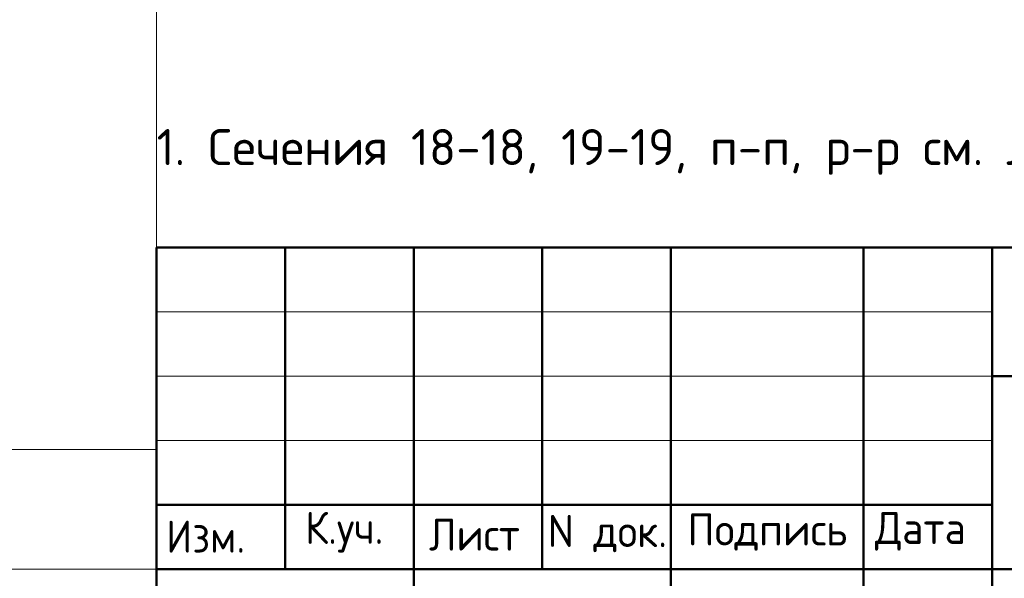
# Model space of a CAD drawing. Header units: millimetres. Extents: x 0 to 59400, y 0 to 42000.
# Tile 20 of 31: x 39335 to 46994, y 3428 to 7771. Entities that reach past the tile are written whole.
import ezdxf

# ---------------------------------------------------------------- set-up
doc = ezdxf.new("R2010")
doc.units = ezdxf.units.MM
doc.layers.add('Standard', color=7, linetype='Continuous', lineweight=25)
doc.styles.add('ISOCPEUR', font='txt')

msp = doc.modelspace()

# ---------------------------------------------------------------- linework, layer by layer
at = {"layer": 'Standard', "color": 7, "linetype": 'Continuous', "lineweight": 50, "transparency": 33554687}
for p, q in [((40400, 500), (40400, 6000)), ((40400, 6000), (58900, 6000)), ((41400, 3500), (41400, 6000)), ((42400, 500), (42400, 6000)), ((43400, 3500), (43400, 6000)), ((44400, 500), (44400, 6000)), ((45900, 500), (45900, 6000)), ((46900, 500), (46900, 6000)), ((46900, 5000), (58900, 5000)), ((40400, 4000), (46900, 4000)), ((40400, 4000), (46900, 4000)), ((40400, 3500), (46900, 3500)), ((40400, 3500), (46900, 3500)), ((46900, 3500), (58900, 3500))]:
    msp.add_line(p, q, dxfattribs=at)
at = {"layer": 'Standard', "color": 7, "linetype": 'Continuous', "lineweight": 13, "transparency": 33554687}
for p, q in [((40400, 5500), (46900, 5500)), ((40400, 5000), (46900, 5000)), ((40400, 4500), (46900, 4500))]:
    msp.add_line(p, q, dxfattribs=at)
at = {"layer": 'Standard', "color": 254, "linetype": 'Continuous', "lineweight": 18, "true_color": 0xc4c4ff, "transparency": 33554687}
msp.add_line((29761.1, 4429.6), (40400, 4429.6), dxfattribs=at)
at = {"layer": 'Standard', "color": 7, "linetype": 'Continuous', "lineweight": 13, "transparency": 33554687}
for points in [[(58900, 29733.8), (17203.2, 29733.8), (17203.2, 3500), (58900, 3500), (58900, 29733.8)], [(23528.6, 500), (40400, 500), (40400, 16874.4), (23528.6, 16874.4), (23528.6, 500)], [(58900, 500), (40400, 500), (40400, 6000), (58900, 6000), (58900, 500)], [(58900, 6000), (40400, 6000), (40400, 500), (58900, 500), (58900, 6000)]]:
    msp.add_lwpolyline(points, dxfattribs=at)
at = {"layer": 'Standard', "color": 7, "linetype": 'Continuous', "lineweight": 25, "transparency": 33554687}
msp.add_lwpolyline([(58900, 6000), (40400, 6000), (40400, 500), (58900, 500), (58900, 6000)], dxfattribs=at)

# ---------------------------------------------------------------- texts
at = {"layer": 'Standard', "color": 7, "linetype": 'Continuous', "lineweight": 13, "transparency": 33554687, "insert": (40400, 6742.7), "char_height": 280, "width": 8828.791, "attachment_point": 4, "style": 'ISOCPEUR'}
msp.add_mtext('\\A1;{\\fISOCPEUR|i0|b0;\\H279.999995;\\W1.000000;\\C7;1. Сечения 18-18, 19-19, п-п, р-р см. лист КЖ.3-9.}\\P', dxfattribs=at)
at = {"layer": 'Standard', "color": 7, "linetype": 'Continuous', "lineweight": 25, "transparency": 33554687, "char_height": 250, "attachment_point": 7, "style": 'ISOCPEUR'}
for s, insert, width in [('\\W0.93;Изм.', (40474, 3627.5), 752.89), ('\\W0.93;К.уч.', (41556, 3627.5), 816.019), ('\\W0.94;Лист', (42519.1, 3642.8), 866.919), ('\\W0.95;N док.', (43442.5, 3630.6), 1068.118), ('\\W0.96;Подпись', (44529.4, 3642.8), 1344.294), ('\\W0.94;Дата', (45987.7, 3642.8), 967.736)]:
    msp.add_mtext(s, dxfattribs=dict(at, insert=insert, width=width))

doc.saveas('drawing.dxf')
